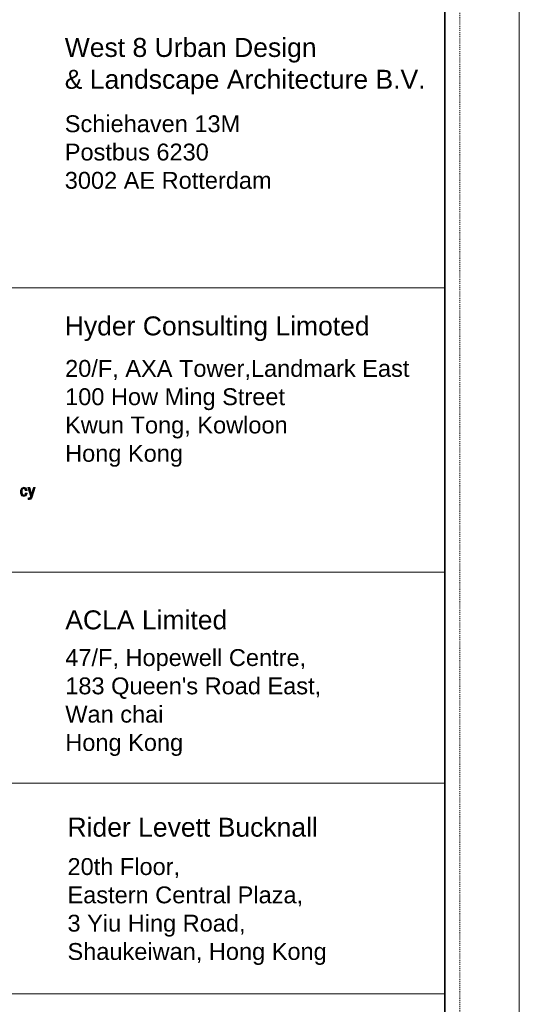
# Model space of a CAD drawing. Extents: x 0 to 840, y 0 to 594.
# Tile 8 of 16: x 792 to 840, y 183 to 276. Entities that reach past the tile are written whole.
import ezdxf

# ---------------------------------------------------------------- set-up
doc = ezdxf.new("R2010")
doc.units = 0
doc.linetypes.add('5', pattern=[0.045, 0.02, -0.025])
doc.layers.get('DefPoints').update_dxf_attribs({"lineweight": 0})
doc.layers.add('00_Example', color=7, linetype='Continuous')
for name, color, linetype, lineweight in [('A-ANNO-TEXT', 2, 'Continuous', 30), ('DW-TITLE', 7, 'Continuous', 0), ('HCL010__', 7, 'Continuous', 0)]:
    doc.layers.add(name, color=color, linetype=linetype, lineweight=lineweight)
doc.styles.add('Style-Arial', font='arial.ttf', dxfattribs={"width": 0.8})
doc.styles.add('Swiss721BT Bold', font='swissb.ttf')

# ---------------------------------------------------------------- blocks, each defined once
blk = doc.blocks.new('logo_arcadis')
at = {"layer": 'HCL010__'}
for points in [[(7.050679, 0.484425), (7.017189, 0.495275), (7.003749, 0.528975), (7.003749, 0.568145), (7.017639, 0.602375), (7.050679, 0.613875), (7.083499, 0.603675), (7.095759, 0.576225), (7.095759, 0.569065), (7.071669, 0.569065), (7.071669, 0.574545), (7.067279, 0.587235), (7.051649, 0.593425), (7.034939, 0.586855), (7.029939, 0.570045), (7.029939, 0.528265), (7.035209, 0.511235), (7.052359, 0.504665), (7.067819, 0.511665), (7.071669, 0.524685), (7.071669, 0.529455), (7.095759, 0.529455), (7.095759, 0.521595), (7.083389, 0.494735)], [(7.127869, 0.44222), (7.111219, 0.444118), (7.111219, 0.465549), (7.125059, 0.463867), (7.141219, 0.475805), (7.145289, 0.489855), (7.104989, 0.611055), (7.132429, 0.611055), (7.159119, 0.523005), (7.184619, 0.611055), (7.208219, 0.611055), (7.165529, 0.474825), (7.149739, 0.449164)]]:
    blk.add_hatch(color=7, dxfattribs=at).paths.add_polyline_path(points)
at = {"layer": 'HCL010__', "color": 7}
for p, q in [((7.017639, 0.602375), (7.003749, 0.568145)), ((7.003749, 0.568145), (7.003749, 0.528975)), ((7.050679, 0.613875), (7.017639, 0.602375)), ((7.029939, 0.570045), (7.034939, 0.586855)), ((7.029939, 0.528265), (7.029939, 0.570045)), ((7.034939, 0.586855), (7.051649, 0.593425)), ((7.083499, 0.603675), (7.050679, 0.613875)), ((7.051649, 0.593425), (7.067279, 0.587235)), ((7.067279, 0.587235), (7.071669, 0.574545)), ((7.071669, 0.574545), (7.071669, 0.569065)), ((7.071669, 0.569065), (7.095759, 0.569065)), ((7.095759, 0.576225), (7.083499, 0.603675)), ((7.095759, 0.569065), (7.095759, 0.576225)), ((7.132429, 0.611055), (7.104989, 0.611055)), ((7.104989, 0.611055), (7.145289, 0.489855)), ((7.158919, 0.523005), (7.132429, 0.611055)), ((7.184619, 0.611055), (7.159119, 0.523005)), ((7.165529, 0.474825), (7.208219, 0.611055)), ((7.208219, 0.611055), (7.184619, 0.611055)), ((7.003749, 0.528975), (7.017189, 0.495275)), ((7.017189, 0.495275), (7.050679, 0.484425)), ((7.035209, 0.511235), (7.029939, 0.528265)), ((7.052359, 0.504665), (7.035209, 0.511235)), ((7.050679, 0.484425), (7.083389, 0.494735)), ((7.050679, 0.484425), (7.050679, 0.484425)), ((7.067819, 0.511665), (7.052359, 0.504665)), ((7.071669, 0.524685), (7.067819, 0.511665)), ((7.095759, 0.529455), (7.071669, 0.529455)), ((7.071669, 0.529455), (7.071669, 0.524685)), ((7.083389, 0.494735), (7.095759, 0.521595)), ((7.095759, 0.521595), (7.095759, 0.529455)), ((7.125059, 0.463867), (7.111219, 0.465549)), ((7.111219, 0.465549), (7.111219, 0.444118)), ((7.111219, 0.444118), (7.127869, 0.44222)), ((7.141219, 0.475805), (7.125059, 0.463867)), ((7.127869, 0.44222), (7.149739, 0.449164)), ((7.127869, 0.44222), (7.127869, 0.44222)), ((7.145289, 0.489855), (7.141219, 0.475805)), ((7.149739, 0.449164), (7.165529, 0.474825)), ((7.159119, 0.523005), (7.158919, 0.523005))]:
    blk.add_line(p, q, dxfattribs=at)

msp = doc.modelspace()

# ---------------------------------------------------------------- linework, layer by layer
at = {"layer": 'DefPoints', "lineweight": 0}
msp.add_polyline3d([(0, 0, 0), (839.793, 0, 0), (839.793, 594, 0), (0, 594, 0), (0, 0, 0)], dxfattribs=at)
at = {"layer": 'DefPoints', "linetype": '5', "lineweight": 0}
msp.add_polyline3d([(2.825, 1.413, 0), (834.143, 1.413, 0), (834.143, 592.587, 0), (2.825, 592.587, 0), (2.825, 1.413, 0)], dxfattribs=at)
at = {"layer": 'DW-TITLE'}
for p, q in [((732.73, 251.063), (832.73, 251.063)), ((732.73, 224.063), (832.73, 224.063)), ((732.73, 204.063), (832.73, 204.063)), ((732.73, 184.063), (832.73, 184.063))]:
    msp.add_line(p, q, dxfattribs=at)
at = {"layer": 'DW-TITLE', "lineweight": 35}
msp.add_polyline3d([(7.063, 7.063, 0), (832.73, 7.063, 0), (832.73, 586.937, 0), (7.063, 586.937, 0), (7.063, 7.063, 0)], dxfattribs=at)

# ---------------------------------------------------------------- block references
at = {"layer": 'HCL010__', "xscale": 6.85096238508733, "yscale": 6.85096238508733, "zscale": 6.85096238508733}
msp.add_blockref('logo_arcadis', (744.463, 227.931), dxfattribs=at)

# ---------------------------------------------------------------- texts
at = {"layer": '00_Example', "width": 98, "attachment_point": 1, "line_spacing_factor": 1.00667, "style": 'Style-Arial'}
for s, insert, char_height in [('{\\fSwis721 BT|b0|i0|c0|p34;\\W1;West 8 Urban Design \\P& Landscape Architecture B.V.}', (796.656, 274.752), 1.8), ('{\\fSwis721 BT|b0|i0|c0|p34;\\W1;Schiehaven 13M\\PPostbus 6230\\P3002 AE Rotterdam}', (796.656, 267.415), 1.6), ('{\\fSwis721 BT|b0|i0|c0|p34;\\W1;Hyder Consulting Limoted}', (796.656, 248.336), 1.8), ('{\\fSwis721 BT|b0|i0|c0|p34;\\W1;\\C7;20/F, AXA Tower,Landmark East\\P100 How Ming Street\\PKwun Tong, Kowloon\\PHong Kong}', (796.688, 244.205), 1.6), ('{\\fSwis721 BT|b0|i0|c0|p34;\\W1;ACLA Limited}', (796.705, 220.449), 1.8), ("{\\fSwis721 BT|b0|i0|c0|p34;\\W1;47/F, Hopewell Centre,\\P183 Queen's Road East,\\PWan chai\\PHong Kong}", (796.705, 216.773), 1.6)]:
    msp.add_mtext(s, dxfattribs=dict(at, insert=insert, char_height=char_height))
at = {"layer": 'A-ANNO-TEXT', "color": 7, "insert": (796.915, 200.783), "char_height": 1.8, "width": 28.1016, "attachment_point": 1, "line_spacing_factor": 1.00667, "style": 'Swiss721BT Bold'}
msp.add_mtext('{\\fSwis721 Lt BT|b0|i0|c0|p34;Rider Levett Bucknall}', dxfattribs=at)
at = {"layer": 'A-ANNO-TEXT', "color": 7, "insert": (796.915, 196.947), "char_height": 1.6, "attachment_point": 1, "line_spacing_factor": 1.00667, "style": 'Swiss721BT Bold'}
msp.add_mtext('{\\fSwis721 Lt BT|b0|i0|c0|p34;20th Floor, \\PEastern Central Plaza, \\P3 Yiu Hing Road, \\PShaukeiwan, Hong Kong}', dxfattribs=at)

doc.saveas('drawing.dxf')
